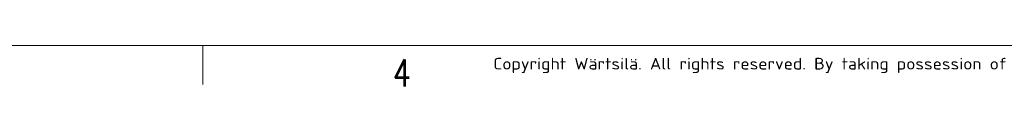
# Model space of a CAD drawing. Header units: inches. Extents: x 0 to 20790, y -12 to 14700.
# Tile 36 of 191: x 4322 to 8744, y -9 to 194. Entities that reach past the tile are written whole.
import ezdxf

# ---------------------------------------------------------------- set-up
doc = ezdxf.new("R2010")
doc.units = ezdxf.units.IN
doc.layers.add('210', color=7, linetype='Continuous', true_color=0xffffff)
doc.styles.add('iso-1', font='isocp.shx')
doc.styles.add('latin_extended', font='simplex.shx')

msp = doc.modelspace()

# ---------------------------------------------------------------- linework, layer by layer
at = {"layer": '210', "color": 7, "linetype": 'Continuous', "lineweight": 18}
for p, q in [((175, 175), (20615, 175)), ((5145, 0), (5145, 175))]:
    msp.add_line(p, q, dxfattribs=at)

# ---------------------------------------------------------------- texts
at = {"layer": '210', "color": 211, "linetype": 'Continuous', "lineweight": 13, "insert": (6448.722, 51.676), "char_height": 52.5, "attachment_point": 7, "line_spacing_factor": 0.963855, "style": 'iso-1'}
msp.add_mtext('\\W1.2083;Copyright Wärtsilä. All rights reserved. By taking possession of the drawing the recipient recognizes and honours these rights. Neither the whole nor any part of this drawing may be used in any way for construction, fabrication, marketing or any other', dxfattribs=at)
at = {"layer": '210', "color": 211, "linetype": 'Continuous', "lineweight": 18, "insert": (5998.412, -9.36), "char_height": 122.5, "attachment_point": 7, "line_spacing_factor": 0.963855, "style": 'latin_extended'}
msp.add_mtext('\\W0.7656;4', dxfattribs=at)

doc.saveas('drawing.dxf')
